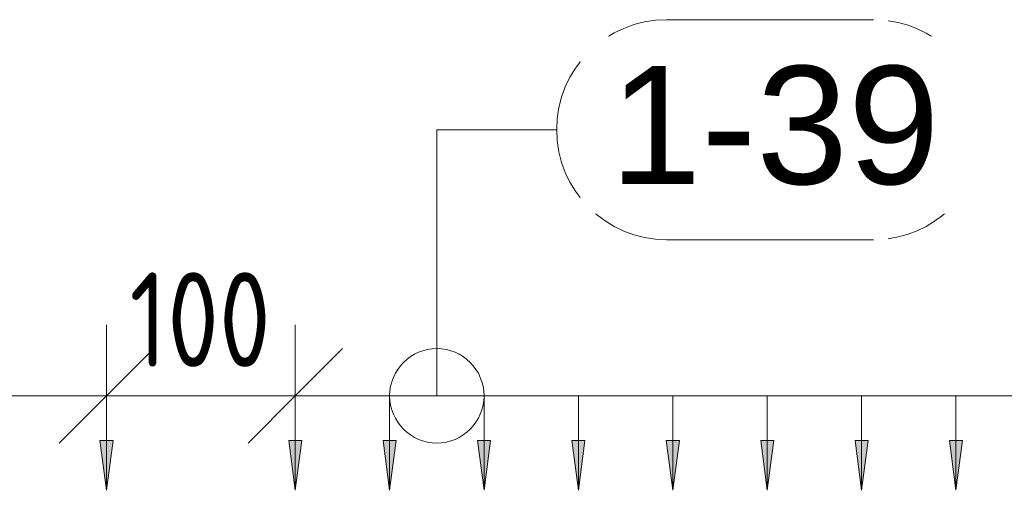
# Model space of a CAD drawing. Header units: millimetres. Extents: x 4307 to 42792, y 1610 to 10025.
# Tile 135 of 256: x 19794 to 20316, y 9176 to 9425. Entities that reach past the tile are written whole.
import ezdxf

# ---------------------------------------------------------------- set-up
doc = ezdxf.new("R2010")
doc.units = ezdxf.units.MM
for name, color, linetype, lineweight in [('A-ANNO-DIMS', 211, 'Continuous', 5), ('A-ANNO-DIMS-25', 211, 'Continuous', 5), ('S-RBAR-IDEN', 171, 'Continuous', 5)]:
    doc.layers.add(name, color=color, linetype=linetype, lineweight=lineweight)
doc.styles.add('Arial_1', font='arial.ttf', dxfattribs={"height": 62.5})
doc.styles.add('ISOCPEUR_2', font='isocpeur.ttf', dxfattribs={"width": 0.8, "height": 50})
doc.dimstyles.new('Vnitřní', dxfattribs={"dimscale": 304.8, "dimtxt": 49.799059, "dimasz": 0.164042, "dimexe": 0.123031, "dimexo": 0.0625, "dimgap": 0, "dimtad": 1, "dimdec": 0, "dimzin": 0, "dimdsep": 46, "dimtxsty": 'ISOCPEUR_2', "dimblk1": 'OBLIQUE', "dimblk2": 'OBLIQUE', "dimsah": 1, "dimcen": 0.09, "dimdle": 0.123031, "dimazin": 0, "dimtfac": 1, "dimtdec": 4, "dimtix": 1, "dimtmove": 0, "dimatfit": 3, "dimfxl": 0.123031, "dimfxlon": 1, "dimtvp": 1, "dimtolj": 1, "dimtzin": 0, "dimarcsym": 2})
doc.dimstyles.new('Výztuž_kusy__řezy_', dxfattribs={"dimscale": 304.8, "dimtxt": 0.18, "dimasz": 0, "dimexe": 0, "dimexo": 0.0625, "dimgap": 0.082021, "dimtad": 1, "dimdec": 0, "dimzin": 0, "dimdsep": 46, "dimtxsty": 'Arial_1', "dimblk1": 'NONE', "dimblk2": 'NONE', "dimsah": 1, "dimcen": 0.09, "dimazin": 0, "dimtfac": 1, "dimtdec": 4, "dimtix": 1, "dimtmove": 0, "dimatfit": 3, "dimfxl": 0.164042, "dimfxlon": 1, "dimtvp": 1, "dimtfill": 1, "dimtolj": 1, "dimtzin": 0, "dimarcsym": 2})

# ---------------------------------------------------------------- blocks, each defined once
blk = doc.blocks.new('DIMBLOCK146-V1')
at = {"layer": 'A-ANNO-DIMS-25'}
for points in [[(19743.98, 9176.43), (19747.45, 9202.72), (19740.52, 9202.72)], [(19840, 9176.43), (19843.46, 9202.72), (19836.54, 9202.72)]]:
    blk.add_hatch(color=256, dxfattribs=at).paths.add_polyline_path(points)
for p, q in [((19743.98, 9226.43), (19840, 9226.43)), ((19743.98, 9226.43), (19743.98, 9226.43)), ((19743.98, 9226.43), (19743.98, 9176.43)), ((19840, 9226.43), (19840, 9226.43)), ((19840, 9226.43), (19840, 9176.43)), ((19747.45, 9202.72), (19740.52, 9202.72)), ((19740.52, 9202.72), (19743.98, 9176.43)), ((19743.98, 9176.43), (19747.45, 9202.72)), ((19843.46, 9202.72), (19836.54, 9202.72)), ((19836.54, 9202.72), (19840, 9176.43)), ((19840, 9176.43), (19843.46, 9202.72))]:
    blk.add_line(p, q, dxfattribs=at)
blk = doc.blocks.new('_None')
blk = doc.blocks.new('DIMBLOCK147-V1')
at = {"layer": 'A-ANNO-DIMS-25'}
for points in [[(18591.8, 9176.43), (18595.26, 9202.72), (18588.33, 9202.72)], [(18687.81, 9176.43), (18691.27, 9202.72), (18684.35, 9202.72)], [(18783.83, 9176.43), (18787.29, 9202.72), (18780.37, 9202.72)], [(18879.84, 9176.43), (18883.3, 9202.72), (18876.38, 9202.72)], [(18975.86, 9176.43), (18979.32, 9202.72), (18972.4, 9202.72)], [(19071.87, 9176.43), (19075.34, 9202.72), (19068.41, 9202.72)], [(19167.89, 9176.43), (19171.35, 9202.72), (19164.43, 9202.72)], [(19263.91, 9176.43), (19267.37, 9202.72), (19260.44, 9202.72)], [(19359.92, 9176.43), (19363.38, 9202.72), (19356.46, 9202.72)], [(19455.94, 9176.43), (19459.4, 9202.72), (19452.48, 9202.72)], [(19551.95, 9176.43), (19555.41, 9202.72), (19548.49, 9202.72)], [(19647.97, 9176.43), (19651.43, 9202.72), (19644.51, 9202.72)], [(19743.98, 9176.43), (19747.45, 9202.72), (19740.52, 9202.72)], [(19840, 9176.43), (19843.46, 9202.72), (19836.54, 9202.72)]]:
    blk.add_hatch(color=256, dxfattribs=at).paths.add_polyline_path(points)
for p, q in [((18591.8, 9226.43), (19840, 9226.43)), ((18591.8, 9226.43), (18687.81, 9226.43)), ((18591.8, 9226.43), (18591.8, 9226.43)), ((18591.8, 9226.43), (18591.8, 9176.43)), ((18687.81, 9226.43), (18783.83, 9226.43)), ((18687.81, 9226.43), (18687.81, 9226.43)), ((18687.81, 9226.43), (18687.81, 9176.43)), ((18783.83, 9226.43), (18879.84, 9226.43)), ((18783.83, 9226.43), (18783.83, 9226.43)), ((18783.83, 9226.43), (18783.83, 9176.43)), ((18879.84, 9226.43), (18975.86, 9226.43)), ((18879.84, 9226.43), (18879.84, 9226.43)), ((18879.84, 9226.43), (18879.84, 9176.43)), ((18975.86, 9226.43), (19071.87, 9226.43)), ((18975.86, 9226.43), (18975.86, 9226.43)), ((18975.86, 9226.43), (18975.86, 9176.43)), ((19071.87, 9226.43), (19167.89, 9226.43)), ((19071.87, 9226.43), (19071.87, 9226.43)), ((19071.87, 9226.43), (19071.87, 9176.43)), ((19167.89, 9226.43), (19263.91, 9226.43)), ((19167.89, 9226.43), (19167.89, 9226.43)), ((19167.89, 9226.43), (19167.89, 9176.43)), ((19263.91, 9226.43), (19359.92, 9226.43)), ((19263.91, 9226.43), (19263.91, 9226.43)), ((19263.91, 9226.43), (19263.91, 9176.43)), ((19359.92, 9226.43), (19455.94, 9226.43)), ((19359.92, 9226.43), (19359.92, 9226.43)), ((19359.92, 9226.43), (19359.92, 9176.43)), ((19455.94, 9226.43), (19551.95, 9226.43)), ((19455.94, 9226.43), (19455.94, 9226.43)), ((19455.94, 9226.43), (19455.94, 9176.43)), ((19551.95, 9226.43), (19647.97, 9226.43)), ((19551.95, 9226.43), (19551.95, 9226.43)), ((19551.95, 9226.43), (19551.95, 9176.43)), ((19647.97, 9226.43), (19743.98, 9226.43)), ((19647.97, 9226.43), (19647.97, 9226.43)), ((19647.97, 9226.43), (19647.97, 9176.43)), ((19743.98, 9226.43), (19840, 9226.43)), ((19743.98, 9226.43), (19743.98, 9226.43)), ((19743.98, 9226.43), (19743.98, 9176.43)), ((19840, 9226.43), (19840, 9226.43)), ((19840, 9226.43), (19840, 9176.43)), ((18595.26, 9202.72), (18588.33, 9202.72)), ((18588.33, 9202.72), (18591.8, 9176.43)), ((18591.8, 9176.43), (18595.26, 9202.72)), ((18691.27, 9202.72), (18684.35, 9202.72)), ((18684.35, 9202.72), (18687.81, 9176.43)), ((18687.81, 9176.43), (18691.27, 9202.72)), ((18787.29, 9202.72), (18780.37, 9202.72)), ((18780.37, 9202.72), (18783.83, 9176.43)), ((18783.83, 9176.43), (18787.29, 9202.72)), ((18883.3, 9202.72), (18876.38, 9202.72)), ((18876.38, 9202.72), (18879.84, 9176.43)), ((18879.84, 9176.43), (18883.3, 9202.72)), ((18979.32, 9202.72), (18972.4, 9202.72)), ((18972.4, 9202.72), (18975.86, 9176.43)), ((18975.86, 9176.43), (18979.32, 9202.72)), ((19075.34, 9202.72), (19068.41, 9202.72)), ((19068.41, 9202.72), (19071.87, 9176.43)), ((19071.87, 9176.43), (19075.34, 9202.72)), ((19171.35, 9202.72), (19164.43, 9202.72)), ((19164.43, 9202.72), (19167.89, 9176.43)), ((19167.89, 9176.43), (19171.35, 9202.72)), ((19267.37, 9202.72), (19260.44, 9202.72)), ((19260.44, 9202.72), (19263.91, 9176.43)), ((19263.91, 9176.43), (19267.37, 9202.72)), ((19363.38, 9202.72), (19356.46, 9202.72)), ((19356.46, 9202.72), (19359.92, 9176.43)), ((19359.92, 9176.43), (19363.38, 9202.72)), ((19459.4, 9202.72), (19452.48, 9202.72)), ((19452.48, 9202.72), (19455.94, 9176.43)), ((19455.94, 9176.43), (19459.4, 9202.72)), ((19555.41, 9202.72), (19548.49, 9202.72)), ((19548.49, 9202.72), (19551.95, 9176.43)), ((19551.95, 9176.43), (19555.41, 9202.72)), ((19651.43, 9202.72), (19644.51, 9202.72)), ((19644.51, 9202.72), (19647.97, 9176.43)), ((19647.97, 9176.43), (19651.43, 9202.72)), ((19747.45, 9202.72), (19740.52, 9202.72)), ((19740.52, 9202.72), (19743.98, 9176.43)), ((19743.98, 9176.43), (19747.45, 9202.72)), ((19843.46, 9202.72), (19836.54, 9202.72)), ((19836.54, 9202.72), (19840, 9176.43)), ((19840, 9176.43), (19843.46, 9202.72))]:
    blk.add_line(p, q, dxfattribs=at)
blk = doc.blocks.new('DIMBLOCK155-V1')
at = {"layer": 'A-ANNO-DIMS-25'}
for points in [[(20290, 9176.43), (20293.46, 9202.72), (20286.54, 9202.72)], [(20340, 9176.43), (20343.46, 9202.72), (20336.54, 9202.72)]]:
    blk.add_hatch(color=256, dxfattribs=at).paths.add_polyline_path(points)
for p, q in [((20340, 9226.43), (20290, 9226.43)), ((20290, 9226.43), (20290, 9226.43)), ((20290, 9226.43), (20290, 9176.43)), ((20340, 9226.43), (20340, 9226.43)), ((20340, 9226.43), (20340, 9176.43)), ((20293.46, 9202.72), (20286.54, 9202.72)), ((20286.54, 9202.72), (20290, 9176.43)), ((20290, 9176.43), (20293.46, 9202.72)), ((20343.46, 9202.72), (20336.54, 9202.72)), ((20336.54, 9202.72), (20340, 9176.43)), ((20340, 9176.43), (20343.46, 9202.72))]:
    blk.add_line(p, q, dxfattribs=at)
blk = doc.blocks.new('DIMBLOCK156-V1')
at = {"layer": 'A-ANNO-DIMS-25'}
for points in [[(20240, 9176.43), (20243.46, 9202.72), (20236.54, 9202.72)], [(20290, 9176.43), (20293.46, 9202.72), (20286.54, 9202.72)]]:
    blk.add_hatch(color=256, dxfattribs=at).paths.add_polyline_path(points)
for p, q in [((20290, 9226.43), (20240, 9226.43)), ((20240, 9226.43), (20240, 9226.43)), ((20240, 9226.43), (20240, 9176.43)), ((20290, 9226.43), (20290, 9226.43)), ((20290, 9226.43), (20290, 9176.43)), ((20243.46, 9202.72), (20236.54, 9202.72)), ((20236.54, 9202.72), (20240, 9176.43)), ((20240, 9176.43), (20243.46, 9202.72)), ((20293.46, 9202.72), (20286.54, 9202.72)), ((20286.54, 9202.72), (20290, 9176.43)), ((20290, 9176.43), (20293.46, 9202.72))]:
    blk.add_line(p, q, dxfattribs=at)
blk = doc.blocks.new('DIMBLOCK157-V1')
at = {"layer": 'A-ANNO-DIMS-25'}
for points in [[(20190, 9176.43), (20193.46, 9202.72), (20186.54, 9202.72)], [(20240, 9176.43), (20243.46, 9202.72), (20236.54, 9202.72)]]:
    blk.add_hatch(color=256, dxfattribs=at).paths.add_polyline_path(points)
for p, q in [((20240, 9226.43), (20190, 9226.43)), ((20190, 9226.43), (20190, 9226.43)), ((20190, 9226.43), (20190, 9176.43)), ((20240, 9226.43), (20240, 9226.43)), ((20240, 9226.43), (20240, 9176.43)), ((20193.46, 9202.72), (20186.54, 9202.72)), ((20186.54, 9202.72), (20190, 9176.43)), ((20190, 9176.43), (20193.46, 9202.72)), ((20243.46, 9202.72), (20236.54, 9202.72)), ((20236.54, 9202.72), (20240, 9176.43)), ((20240, 9176.43), (20243.46, 9202.72))]:
    blk.add_line(p, q, dxfattribs=at)
blk = doc.blocks.new('DIMBLOCK158-V1')
at = {"layer": 'A-ANNO-DIMS-25'}
for points in [[(20140, 9176.43), (20143.46, 9202.72), (20136.54, 9202.72)], [(20190, 9176.43), (20193.46, 9202.72), (20186.54, 9202.72)]]:
    blk.add_hatch(color=256, dxfattribs=at).paths.add_polyline_path(points)
for p, q in [((20190, 9226.43), (20140, 9226.43)), ((20140, 9226.43), (20140, 9226.43)), ((20140, 9226.43), (20140, 9176.43)), ((20190, 9226.43), (20190, 9226.43)), ((20190, 9226.43), (20190, 9176.43)), ((20143.46, 9202.72), (20136.54, 9202.72)), ((20136.54, 9202.72), (20140, 9176.43)), ((20140, 9176.43), (20143.46, 9202.72)), ((20193.46, 9202.72), (20186.54, 9202.72)), ((20186.54, 9202.72), (20190, 9176.43)), ((20190, 9176.43), (20193.46, 9202.72))]:
    blk.add_line(p, q, dxfattribs=at)
blk = doc.blocks.new('DIMBLOCK159-V1')
at = {"layer": 'A-ANNO-DIMS-25'}
for points in [[(20090, 9176.43), (20093.46, 9202.72), (20086.54, 9202.72)], [(20140, 9176.43), (20143.46, 9202.72), (20136.54, 9202.72)]]:
    blk.add_hatch(color=256, dxfattribs=at).paths.add_polyline_path(points)
for p, q in [((20140, 9226.43), (20090, 9226.43)), ((20090, 9226.43), (20090, 9226.43)), ((20090, 9226.43), (20090, 9176.43)), ((20140, 9226.43), (20140, 9226.43)), ((20140, 9226.43), (20140, 9176.43)), ((20093.46, 9202.72), (20086.54, 9202.72)), ((20086.54, 9202.72), (20090, 9176.43)), ((20090, 9176.43), (20093.46, 9202.72)), ((20143.46, 9202.72), (20136.54, 9202.72)), ((20136.54, 9202.72), (20140, 9176.43)), ((20140, 9176.43), (20143.46, 9202.72))]:
    blk.add_line(p, q, dxfattribs=at)
blk = doc.blocks.new('DIMBLOCK160-V1')
at = {"layer": 'A-ANNO-DIMS-25'}
for points in [[(20040, 9176.43), (20043.46, 9202.72), (20036.54, 9202.72)], [(20090, 9176.43), (20093.46, 9202.72), (20086.54, 9202.72)]]:
    blk.add_hatch(color=256, dxfattribs=at).paths.add_polyline_path(points)
for p, q in [((20090, 9226.43), (20040, 9226.43)), ((20040, 9226.43), (20040, 9226.43)), ((20040, 9226.43), (20040, 9176.43)), ((20090, 9226.43), (20090, 9226.43)), ((20090, 9226.43), (20090, 9176.43)), ((20043.46, 9202.72), (20036.54, 9202.72)), ((20036.54, 9202.72), (20040, 9176.43)), ((20040, 9176.43), (20043.46, 9202.72)), ((20093.46, 9202.72), (20086.54, 9202.72)), ((20086.54, 9202.72), (20090, 9176.43)), ((20090, 9176.43), (20093.46, 9202.72))]:
    blk.add_line(p, q, dxfattribs=at)
blk = doc.blocks.new('DIMBLOCK161-V1')
at = {"layer": 'A-ANNO-DIMS-25'}
for points in [[(19990, 9176.43), (19993.46, 9202.72), (19986.54, 9202.72)], [(20040, 9176.43), (20043.46, 9202.72), (20036.54, 9202.72)]]:
    blk.add_hatch(color=256, dxfattribs=at).paths.add_polyline_path(points)
for p, q in [((20040, 9226.43), (19990, 9226.43)), ((19990, 9226.43), (19990, 9226.43)), ((19990, 9226.43), (19990, 9176.43)), ((20040, 9226.43), (20040, 9226.43)), ((20040, 9226.43), (20040, 9176.43)), ((19993.46, 9202.72), (19986.54, 9202.72)), ((19986.54, 9202.72), (19990, 9176.43)), ((19990, 9176.43), (19993.46, 9202.72)), ((20043.46, 9202.72), (20036.54, 9202.72)), ((20036.54, 9202.72), (20040, 9176.43)), ((20040, 9176.43), (20043.46, 9202.72))]:
    blk.add_line(p, q, dxfattribs=at)
blk = doc.blocks.new('DIMBLOCK162-V1')
at = {"layer": 'A-ANNO-DIMS-25'}
for points in [[(19940, 9176.43), (19943.46, 9202.72), (19936.54, 9202.72)], [(19990, 9176.43), (19993.46, 9202.72), (19986.54, 9202.72)]]:
    blk.add_hatch(color=256, dxfattribs=at).paths.add_polyline_path(points)
for p, q in [((19990, 9226.43), (19940, 9226.43)), ((19940, 9226.43), (19940, 9226.43)), ((19940, 9226.43), (19940, 9176.43)), ((19990, 9226.43), (19990, 9226.43)), ((19990, 9226.43), (19990, 9176.43)), ((19943.46, 9202.72), (19936.54, 9202.72)), ((19936.54, 9202.72), (19940, 9176.43)), ((19940, 9176.43), (19943.46, 9202.72)), ((19993.46, 9202.72), (19986.54, 9202.72)), ((19986.54, 9202.72), (19990, 9176.43)), ((19990, 9176.43), (19993.46, 9202.72))]:
    blk.add_line(p, q, dxfattribs=at)
blk = doc.blocks.new('DIMBLOCK163-V1')
at = {"layer": 'A-ANNO-DIMS-25'}
for points in [[(19940, 9176.43), (19943.46, 9202.72), (19936.54, 9202.72)], [(19990, 9176.43), (19993.46, 9202.72), (19986.54, 9202.72)], [(20040, 9176.43), (20043.46, 9202.72), (20036.54, 9202.72)], [(20090, 9176.43), (20093.46, 9202.72), (20086.54, 9202.72)], [(20140, 9176.43), (20143.46, 9202.72), (20136.54, 9202.72)], [(20190, 9176.43), (20193.46, 9202.72), (20186.54, 9202.72)], [(20240, 9176.43), (20243.46, 9202.72), (20236.54, 9202.72)], [(20290, 9176.43), (20293.46, 9202.72), (20286.54, 9202.72)], [(20340, 9176.43), (20343.46, 9202.72), (20336.54, 9202.72)], [(20390, 9176.43), (20393.46, 9202.72), (20386.54, 9202.72)], [(20440, 9176.43), (20443.46, 9202.72), (20436.54, 9202.72)], [(20490, 9176.43), (20493.46, 9202.72), (20486.54, 9202.72)], [(20540, 9176.43), (20543.46, 9202.72), (20536.54, 9202.72)], [(20590, 9176.43), (20593.46, 9202.72), (20586.54, 9202.72)], [(20640, 9176.43), (20643.46, 9202.72), (20636.54, 9202.72)], [(20690, 9176.43), (20693.46, 9202.72), (20686.54, 9202.72)]]:
    blk.add_hatch(color=256, dxfattribs=at).paths.add_polyline_path(points)
for p, q in [((20690, 9226.43), (19940, 9226.43)), ((19990, 9226.43), (19940, 9226.43)), ((19940, 9226.43), (19940, 9226.43)), ((19940, 9226.43), (19940, 9176.43)), ((20040, 9226.43), (19990, 9226.43)), ((19990, 9226.43), (19990, 9226.43)), ((19990, 9226.43), (19990, 9176.43)), ((20090, 9226.43), (20040, 9226.43)), ((20040, 9226.43), (20040, 9226.43)), ((20040, 9226.43), (20040, 9176.43)), ((20140, 9226.43), (20090, 9226.43)), ((20090, 9226.43), (20090, 9226.43)), ((20090, 9226.43), (20090, 9176.43)), ((20190, 9226.43), (20140, 9226.43)), ((20140, 9226.43), (20140, 9226.43)), ((20140, 9226.43), (20140, 9176.43)), ((20240, 9226.43), (20190, 9226.43)), ((20190, 9226.43), (20190, 9226.43)), ((20190, 9226.43), (20190, 9176.43)), ((20290, 9226.43), (20240, 9226.43)), ((20240, 9226.43), (20240, 9226.43)), ((20240, 9226.43), (20240, 9176.43)), ((20340, 9226.43), (20290, 9226.43)), ((20290, 9226.43), (20290, 9226.43)), ((20290, 9226.43), (20290, 9176.43)), ((20390, 9226.43), (20340, 9226.43)), ((20340, 9226.43), (20340, 9226.43)), ((20340, 9226.43), (20340, 9176.43)), ((20440, 9226.43), (20390, 9226.43)), ((20390, 9226.43), (20390, 9226.43)), ((20390, 9226.43), (20390, 9176.43)), ((20490, 9226.43), (20440, 9226.43)), ((20440, 9226.43), (20440, 9226.43)), ((20440, 9226.43), (20440, 9176.43)), ((20540, 9226.43), (20490, 9226.43)), ((20490, 9226.43), (20490, 9226.43)), ((20490, 9226.43), (20490, 9176.43)), ((20590, 9226.43), (20540, 9226.43)), ((20540, 9226.43), (20540, 9226.43)), ((20540, 9226.43), (20540, 9176.43)), ((20640, 9226.43), (20590, 9226.43)), ((20590, 9226.43), (20590, 9226.43)), ((20590, 9226.43), (20590, 9176.43)), ((20690, 9226.43), (20640, 9226.43)), ((20640, 9226.43), (20640, 9226.43)), ((20640, 9226.43), (20640, 9176.43)), ((20690, 9226.43), (20690, 9226.43)), ((20690, 9226.43), (20690, 9176.43)), ((19943.46, 9202.72), (19936.54, 9202.72)), ((19936.54, 9202.72), (19940, 9176.43)), ((19940, 9176.43), (19943.46, 9202.72)), ((19993.46, 9202.72), (19986.54, 9202.72)), ((19986.54, 9202.72), (19990, 9176.43)), ((19990, 9176.43), (19993.46, 9202.72)), ((20043.46, 9202.72), (20036.54, 9202.72)), ((20036.54, 9202.72), (20040, 9176.43)), ((20040, 9176.43), (20043.46, 9202.72)), ((20093.46, 9202.72), (20086.54, 9202.72)), ((20086.54, 9202.72), (20090, 9176.43)), ((20090, 9176.43), (20093.46, 9202.72)), ((20143.46, 9202.72), (20136.54, 9202.72)), ((20136.54, 9202.72), (20140, 9176.43)), ((20140, 9176.43), (20143.46, 9202.72)), ((20193.46, 9202.72), (20186.54, 9202.72)), ((20186.54, 9202.72), (20190, 9176.43)), ((20190, 9176.43), (20193.46, 9202.72)), ((20243.46, 9202.72), (20236.54, 9202.72)), ((20236.54, 9202.72), (20240, 9176.43)), ((20240, 9176.43), (20243.46, 9202.72)), ((20293.46, 9202.72), (20286.54, 9202.72)), ((20286.54, 9202.72), (20290, 9176.43)), ((20290, 9176.43), (20293.46, 9202.72)), ((20343.46, 9202.72), (20336.54, 9202.72)), ((20336.54, 9202.72), (20340, 9176.43)), ((20340, 9176.43), (20343.46, 9202.72)), ((20393.46, 9202.72), (20386.54, 9202.72)), ((20386.54, 9202.72), (20390, 9176.43)), ((20390, 9176.43), (20393.46, 9202.72)), ((20443.46, 9202.72), (20436.54, 9202.72)), ((20436.54, 9202.72), (20440, 9176.43)), ((20440, 9176.43), (20443.46, 9202.72)), ((20493.46, 9202.72), (20486.54, 9202.72)), ((20486.54, 9202.72), (20490, 9176.43)), ((20490, 9176.43), (20493.46, 9202.72)), ((20543.46, 9202.72), (20536.54, 9202.72)), ((20536.54, 9202.72), (20540, 9176.43)), ((20540, 9176.43), (20543.46, 9202.72)), ((20593.46, 9202.72), (20586.54, 9202.72)), ((20586.54, 9202.72), (20590, 9176.43)), ((20590, 9176.43), (20593.46, 9202.72)), ((20643.46, 9202.72), (20636.54, 9202.72)), ((20636.54, 9202.72), (20640, 9176.43)), ((20640, 9176.43), (20643.46, 9202.72)), ((20693.46, 9202.72), (20686.54, 9202.72)), ((20686.54, 9202.72), (20690, 9176.43)), ((20690, 9176.43), (20693.46, 9202.72))]:
    blk.add_line(p, q, dxfattribs=at)
blk = doc.blocks.new('Popisek výztuže__BEZ NATOČENÍ_ - _Typ_ množství_PRAVÝ _řezy_-573725-V1')
at = {"layer": 'S-RBAR-IDEN'}
for p, q in [((5911.19, 9413.62), (5801.5, 9413.62)), ((5801.5, 9297.19), (5911.19, 9297.19))]:
    blk.add_line(p, q, dxfattribs=at)
for centre, start, end in [((5801.5, 9355.4), 90, 270), ((5911.19, 9355.4), 277.6434, 82.3566)]:
    blk.add_arc(centre, 58.22, start, end, dxfattribs=at)
blk = doc.blocks.new('DIMBLOCK214-V1')
at = {"layer": 'A-ANNO-DIMS-25'}
for p, q in [((19840, 9226.43), (19840, 9263.93)), ((19940, 9226.43), (19940, 9263.93)), ((19840, 9226.43), (19865, 9251.43)), ((19940, 9226.43), (19965, 9251.43)), ((19802.5, 9226.43), (19977.5, 9226.43)), ((19840, 9226.43), (19815, 9201.43)), ((19840, 9226.43), (19840, 9188.93)), ((19940, 9226.43), (19915, 9201.43)), ((19940, 9226.43), (19940, 9188.93))]:
    blk.add_line(p, q, dxfattribs=at)
at = {"layer": 'A-ANNO-DIMS-25', "color": 0, "insert": (19852.17, 9291.76), "char_height": 50, "width": 90.7875, "attachment_point": 1, "line_spacing_factor": 1.149209, "style": 'ISOCPEUR_2'}
blk.add_mtext('100', dxfattribs=at)
blk = doc.blocks.new('_Oblique')
at = {"color": 0, "linetype": 'ByBlock', "lineweight": -2}
blk.add_line((-0.5, -0.5), (0.5, 0.5), dxfattribs=at)

msp = doc.modelspace()

# ---------------------------------------------------------------- linework, layer by layer
at = {"layer": 'S-RBAR-IDEN'}
for p, q in [((20014.99, 9367.24), (20078.47, 9367.24)), ((20014.99, 9226.43), (20014.99, 9367.24))]:
    msp.add_line(p, q, dxfattribs=at)
msp.add_circle((20014.99, 9226.43), 25, dxfattribs=at)

# ---------------------------------------------------------------- block references
msp.add_blockref('Popisek výztuže__BEZ NATOČENÍ_ - _Typ_ množství_PRAVÝ _řezy_-573725-V1', (14335.19, 11.84), dxfattribs=at)

# ---------------------------------------------------------------- dimensions: what is measured, and where the dimension line sits
at = {"layer": 'A-ANNO-DIMS'}
dim = msp.add_linear_dim(base=(19940, 9226.43), p1=(19840, 9188.93), p2=(19940, 9188.93), dimstyle='Vnitřní', override={"dimpost": '<>', "dimfxl": 100}, dxfattribs=at)
dim.commit()
dim.dimension.update_dxf_attribs({"geometry": 'DIMBLOCK214-V1', "text_midpoint": (19890, 9251.43)})
for base, p1, p2, text, override, picture, middle in [((19840, 9226.43), (18591.8, 9176.43), (19840, 9176.43), '96 1248', {"dimpost": '<>', "dimblk1": 'None', "dimblk2": 'None', "dimsah": 1, "dimfxl": 1248.204827}, 'DIMBLOCK147-V1', (19215.9, 9283.35)), ((19940, 9226.43), (20690, 9176.43), (19940, 9176.43), '50 750', {"dimpost": '<>', "dimblk1": 'None', "dimblk2": 'None', "dimsah": 1, "dimfxl": 750}, 'DIMBLOCK163-V1', (20315, 9283.35)), ((19840, 9226.43), (19743.98, 9176.43), (19840, 9176.43), ' ', {"dimpost": '<>', "dimfxl": 96.015756}, 'DIMBLOCK146-V1', (19791.99, 9226.43)), ((19940, 9226.43), (19990, 9176.43), (19940, 9176.43), ' ', {"dimpost": '<>', "dimfxl": 50}, 'DIMBLOCK162-V1', (19965, 9226.43)), ((19990, 9226.43), (20040, 9176.43), (19990, 9176.43), ' ', {"dimpost": '<>', "dimfxl": 50}, 'DIMBLOCK161-V1', (20015, 9226.43)), ((20040, 9226.43), (20090, 9176.43), (20040, 9176.43), ' ', {"dimpost": '<>', "dimfxl": 50}, 'DIMBLOCK160-V1', (20065, 9226.43)), ((20090, 9226.43), (20140, 9176.43), (20090, 9176.43), ' ', {"dimpost": '<>', "dimfxl": 50}, 'DIMBLOCK159-V1', (20115, 9226.43)), ((20140, 9226.43), (20190, 9176.43), (20140, 9176.43), ' ', {"dimpost": '<>', "dimfxl": 50}, 'DIMBLOCK158-V1', (20165, 9226.43)), ((20190, 9226.43), (20240, 9176.43), (20190, 9176.43), ' ', {"dimpost": '<>', "dimfxl": 50}, 'DIMBLOCK157-V1', (20215, 9226.43)), ((20240, 9226.43), (20290, 9176.43), (20240, 9176.43), ' ', {"dimpost": '<>', "dimfxl": 50}, 'DIMBLOCK156-V1', (20265, 9226.43)), ((20290, 9226.43), (20340, 9176.43), (20290, 9176.43), ' ', {"dimpost": '<>', "dimfxl": 50}, 'DIMBLOCK155-V1', (20315, 9226.43))]:
    dim = msp.add_linear_dim(base=base, p1=p1, p2=p2, text=text, dimstyle='Výztuž_kusy__řezy_', override=override, dxfattribs=at)
    dim.commit()
    dim.dimension.update_dxf_attribs({"geometry": picture, "text_midpoint": middle})

# ---------------------------------------------------------------- next in the draw order: texts
at = {"layer": 'S-RBAR-IDEN', "insert": (20106.61, 9400.98), "char_height": 62.5, "width": 210.443, "attachment_point": 1, "style": 'Arial_1', "bg_fill": 3, "box_fill_scale": 1.25, "bg_fill_color": 256, "bg_fill_true_color": 13158600, "bg_fill_transparency": 0}
msp.add_mtext('1-39', dxfattribs=at)

doc.saveas('drawing.dxf')
